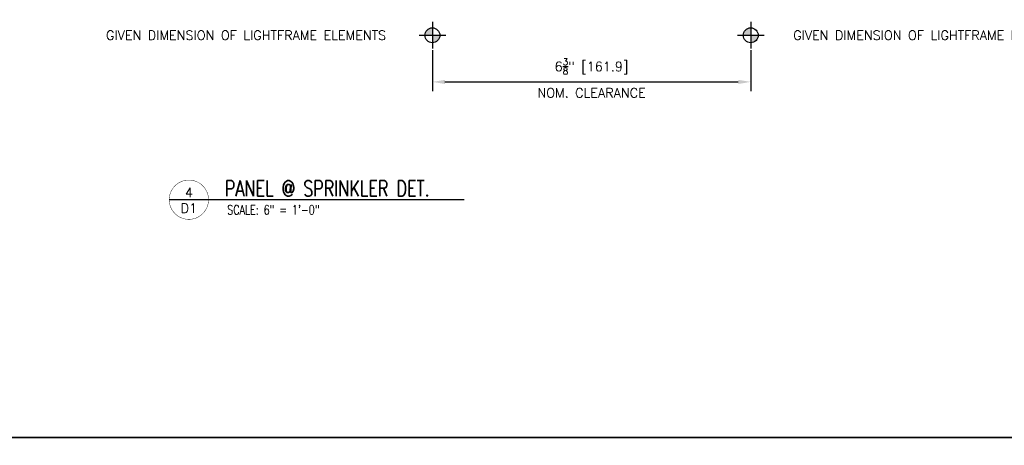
# Model space of a CAD drawing. Header units: inches. Extents: x 0 to 70.2, y -46 to 53.5.
# Tile 11 of 45: x 16.5 to 36.2, y -0.2 to 8.4. Entities that reach past the tile are written whole.
import ezdxf
from ezdxf import colors
from ezdxf.entities.mleader import LeaderData, LeaderLine
from ezdxf.enums import TextEntityAlignment as Align
from ezdxf.math import Vec2, Vec3

# ---------------------------------------------------------------- set-up
doc = ezdxf.new("R2010")
doc.units = ezdxf.units.IN
doc.header["$MEASUREMENT"] = 0
doc.set_wipeout_variables(frame=1)
doc.linetypes.add('CENTER', pattern=[2, 1.25, -0.25, 0.25, -0.25])
for name, color, linetype in [('1-DIM', 4, 'Continuous'), ('1-TEXT', 2, 'Continuous'), ('1-TITLE', 4, 'Continuous')]:
    doc.layers.add(name, color=color, linetype=linetype)
doc.layers.add('1-VIEWPORT', color=3, linetype='Continuous', plot=False)
doc.styles.add('TEXT', font='romans.shx')
doc.dimstyles.new('DIM 6-12', dxfattribs={"dimscale": 2, "dimtxt": 0.09375, "dimasz": 0.125, "dimexe": 0.09375, "dimexo": 0.09375, "dimgap": 0.0625, "dimtad": 1, "dimdec": 5, "dimzin": 3, "dimdsep": 46, "dimlunit": 5, "dimtxsty": 'TEXT', "dimblk": 'OBLIQUE', "dimcen": 0.09375, "dimdle": 0.09375, "dimclrd": 256, "dimclre": 4, "dimclrt": 2, "dimadec": 0, "dimazin": 0, "dimtfac": 1, "dimtdec": 5, "dimtmove": 0, "dimatfit": 3, "dimfxl": 0, "dimtolj": 1, "dimtzin": 0, "dimlwd": -1, "dimlwe": -1, "dimarcsym": 0})

# ---------------------------------------------------------------- blocks, each defined once
blk = doc.blocks.new('*D49')
at = {"layer": '1-DIM', "color": 4, "transparency": 16777216}
for p, q in [((24.778, 7.757), (24.778, 6.935)), ((31.153, 7.757), (31.153, 6.935))]:
    blk.add_line(p, q, dxfattribs=at)
at = {"layer": '1-DIM', "transparency": 16777216}
blk.add_line((25.028, 7.123), (30.903, 7.123), dxfattribs=at)
for points in [[(25.028, 7.164), (25.028, 7.081), (24.778, 7.123)], [(30.903, 7.164), (30.903, 7.081), (31.153, 7.123)]]:
    blk.add_solid(points, dxfattribs=at)
at = {"layer": 'Defpoints', "color": 0, "transparency": 16777216}
for p in [(24.778, 7.945), (31.153, 7.945), (31.153, 7.123)]:
    blk.add_point(p, dxfattribs=at)
at = {"layer": '1-DIM', "color": 2, "transparency": 16777216, "insert": (27.965, 7.432), "char_height": 0.1875, "attachment_point": 5, "style": 'TEXT', "bg_fill": 3, "box_fill_scale": 1.25, "bg_fill_color": 256, "bg_fill_true_color": 13158600, "bg_fill_transparency": 0}
blk.add_mtext('\\A1;6{\\H0.7x;\\S3/8;}" [161.9] ', dxfattribs=at)
at = {"layer": '1-DIM', "color": 2, "transparency": 16777216, "insert": (27.965, 6.904), "char_height": 0.1875, "attachment_point": 5, "style": 'TEXT', "bg_fill": 3, "box_fill_scale": 1.25, "bg_fill_color": 256, "bg_fill_true_color": 13158600, "bg_fill_transparency": 0}
blk.add_mtext('\\A1;NOM. CLEARANCE', dxfattribs=at)
blk = doc.blocks.new('*U17')
at = {"layer": '1-TEXT', "style": 'TEXT'}
for tag, p in [('ELEV.', (0.861, 0.143)), ('AFF', (0.861, -0.139))]:
    blk.add_attdef(tag, text='', height=0.188, dxfattribs=at).set_placement(p, align=Align.MIDDLE_CENTER)
blk.add_wipeout([(0, 0.149), (-0.037, 0.144), (-0.072, 0.13), (-0.102, 0.108), (-0.126, 0.08), (-0.142, 0.046), (-0.149, 0.009), (-0.146, -0.028), (-0.135, -0.063), (-0.115, -0.095), (-0.087, -0.12), (-0.055, -0.138), (-0.019, -0.148), (0.019, -0.148), (0.055, -0.138), (0.087, -0.12), (0.115, -0.095), (0.135, -0.063), (0.146, -0.028), (0.149, 0.009), (0.142, 0.046), (0.126, 0.08), (0.102, 0.108), (0.072, 0.13), (0.037, 0.144)])
at = {"layer": '1-DIM'}
h = blk.add_hatch(color=256, dxfattribs=at)
h.paths.add_polyline_path([(0, 0.149, 0.414214), (-0.149, 0), (0, 0)])
h.paths.add_polyline_path([(0.149, 0), (0, 0), (0, -0.149, 0.414214)])
for p, q in [((0, 0.266), (0, -0.266)), ((-0.266, 0), (0.266, 0))]:
    blk.add_line(p, q, dxfattribs=at)
at = {"layer": '1-DIM', "linetype": 'CENTER'}
blk.add_lwpolyline([(0.149, 0), (0.227, 0)], dxfattribs=at)
at = {"layer": '1-DIM'}
blk.add_circle((0, 0), 0.149, dxfattribs=at)
blk = doc.blocks.new('*U54')
at = {"layer": '1-TITLE', "const_width": 0.00651}
blk.add_lwpolyline([(0, 0, 1), (0.628, 0, 0.414214), (0.314, 0.314, 0.414214), (0, 0, 2.926408)], format="xyb", dxfattribs=at)
at = {"layer": '1-TITLE', "const_width": 0.02}
blk.add_lwpolyline([(0, 0), (4.71, 0)], dxfattribs=at)
at = {"layer": '1-TEXT', "style": 'TEXT'}
for tag, p in [('DETAIL#', (0.301, 0.094)), ('SHEET#', (0.306, -0.207))]:
    blk.add_attdef(tag, text='', height=0.125, dxfattribs=at).set_placement(p, align=Align.CENTER)
at = {"layer": '1-TEXT', "color": 2, "style": 'TEXT'}
blk.add_attdef('VIEWNAME', (0.89, 0.061), '', height=0.25, dxfattribs=at)
at = {"layer": '1-TEXT', "style": 'TEXT'}
for tag, p in [('NOTE1', (0.926, -0.281)), ('NOTE2', (0.926, -0.463)), ('NOTE3', (0.926, -0.655)), ('NOTE4', (0.926, -0.832))]:
    blk.add_attdef(tag, p, '', height=0.125, dxfattribs=at)

msp = doc.modelspace()

# ---------------------------------------------------------------- linework, layer by layer
at = {"layer": '1-VIEWPORT'}
for points in [[(11, 46), (70.242809, 46), (70.242809, 0), (11, 0)], [(11, 0), (70.242809, 0), (70.242809, -46), (11, -46)]]:
    msp.add_lwpolyline(points, close=True, dxfattribs=at)

# ---------------------------------------------------------------- block references
at = {"layer": '1-TITLE'}
ref = msp.add_blockref('*U54', (19.50733, 4.761997), dxfattribs=dict(at, xscale=1.254172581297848, yscale=1.254172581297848, zscale=1.254172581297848))
ref.add_attrib('VIEWNAME', 'PANEL @ SPRINKLER DET.', (20.623672, 4.831157), dxfattribs={"color": 2, "height": 0.31249502, "style": 'TEXT', "width": 0.75})
ref.add_attrib('DETAIL#', '4', dxfattribs={"color": 2, "height": 0.1875, "style": 'TEXT'}).set_placement((19.90142, 4.905765), align=Align.MIDDLE_CENTER)
ref.add_attrib('SHEET#', 'D1', dxfattribs={"color": 2, "height": 0.1875, "style": 'TEXT'}).set_placement((19.90142, 4.592212), align=Align.MIDDLE_CENTER)
ref.add_attrib('NOTE1', 'SCALE: 6" = 1\'-0"', dxfattribs={"color": 2, "height": 0.1875, "style": 'TEXT', "width": 0.75}).set_placement((20.668869, 4.410004), align=Align.BOTTOM_LEFT)

# ---------------------------------------------------------------- leaders
at = {"layer": '1-TEXT'}
ml = msp.add_multileader_mtext('Standard', dxfattribs=at)
ml.set_content('{\\Farchd|c0;\\W1;\\C3;INSTALLING CONTRACTOR TO COORDINATE AND TO PROVIDE FIELD DIMENSIONS OF FRAME}', color=256, style='TEXT')
ml.set_leader_properties(color=4, linetype='ByLayer', lineweight=-1)
ml.build(insert=Vec2(0, 0))
ml.multileader.update_dxf_attribs({"dogleg_length": 0.36, "arrow_head_size": 0.25})
ctx = ml.context
ctx.base_point, ctx.char_height, ctx.arrow_head_size, ctx.landing_gap_size, ctx.plane_origin = Vec3(18.948901, 39.369874), 0.18, 0.25, 0.09, Vec3(15.671487, 38.173836)
ctx.text_align_type = 1
notes = []
notes.append((ctx, [(0, (0, 0, 0), (0, 0), (1, 0), 1, [])]))
ctx.mtext.insert, ctx.mtext.width, ctx.mtext.alignment, ctx.mtext.flow_direction = Vec3(21.113187, 39.459874), 4.21171799, 2, 5
ml = msp.add_multileader_mtext('Standard', dxfattribs=at)
ml.set_content('{\\Farchd|c0;\\W1;\\C3;INSTALLING CONTRACTOR TO COORDINATE AND TO PROVIDE FIELD DIMENSIONS OF FRAME}', color=256, style='TEXT')
ml.set_leader_properties(color=4, linetype='ByLayer', lineweight=-1)
ml.build(insert=Vec2(0, 0))
ml.multileader.update_dxf_attribs({"dogleg_length": 0.36, "arrow_head_size": 0.25})
ctx = ml.context
ctx.base_point, ctx.char_height, ctx.arrow_head_size, ctx.landing_gap_size, ctx.plane_origin = Vec3(55.14228, 38.123152), 0.18, 0.25, 0.09, Vec3(51.864865, 36.927114)
ctx.text_align_type = 1
notes.append((ctx, [(0, (0, 0, 0), (0, 0), (1, 0), 1, [])]))
ctx.mtext.insert, ctx.mtext.width, ctx.mtext.alignment, ctx.mtext.flow_direction = Vec3(57.306565, 38.213152), 4.21171799, 2, 5
ml = msp.add_multileader_mtext('Standard', dxfattribs=at)
ml.set_content('{\\Farchd|c0;\\W1;\\C3;INSTALLING CONTRACTOR TO COORDINATE AND TO PROVIDE FIELD DIMENSIONS OF FRAME}', color=256, style='TEXT')
ml.set_leader_properties(color=4, linetype='ByLayer', lineweight=-1)
ml.build(insert=Vec2(0, 0))
ml.multileader.update_dxf_attribs({"dogleg_length": 0.36, "arrow_head_size": 0.25})
ctx = ml.context
ctx.base_point, ctx.char_height, ctx.arrow_head_size, ctx.landing_gap_size, ctx.plane_origin = Vec3(38.872366, 35.203403), 0.18, 0.25, 0.09, Vec3(35.594952, 34.007365)
ctx.text_align_type = 1
notes.append((ctx, [(0, (0, 0, 0), (0, 0), (1, 0), 1, [])]))
ctx.mtext.insert, ctx.mtext.width, ctx.mtext.alignment, ctx.mtext.flow_direction = Vec3(41.036652, 35.293403), 4.21171799, 2, 5
ml = msp.add_multileader_mtext('Standard', dxfattribs=at)
ml.set_content('{\\Farchd|c0;\\W1;\\C3;TOLERANCES LIGHTFRAME ELEMENTS:+0"/-1/16" FOR EACH 7\'\\PTOLERANCES RECESS: +1/16"/-0"\\P\\PALL DIMENSIONS ARE GIVEN IN INCHES, U.N.O\\P\\PDRAWINGS REFERENCE:\\P\\pxi-3,l3,t3;{\\fSymbol|b0|i0|c2|p18;·^I}OVERVIEW OF LIGHTFRAME ELEMENTS \\P{\\fSymbol|b0|i0|c2|p18;·^I}RECESS IN PERIMETER\\P{\\fSymbol|b0|i0|c2|p18;·^I}LIGHTFRAME ELEMENTS, INFORMATION FOR FABRICATION \\P\\pi0,l0,tz;\\PPERIMETER IS NOT SCOPE OF DECOUSTICS}', color=256, style='TEXT')
ml.set_leader_properties(color=4, linetype='ByLayer', lineweight=-1)
ml.build(insert=Vec2(0, 0))
ml.multileader.update_dxf_attribs({"dogleg_length": 0.36, "arrow_head_size": 0.25})
ctx = ml.context
ctx.base_point, ctx.char_height, ctx.arrow_head_size, ctx.landing_gap_size, ctx.plane_origin = Vec3(13.139325, -6.638935), 0.18, 0.25, 0.09, Vec3(13.413986, -4.586014)
notes.append((ctx, [(0, (0, 0, 0), (0, 0), (1, 0), 1, [])]))
ctx.mtext.insert, ctx.mtext.width, ctx.mtext.flow_direction = Vec3(13.229325, -6.548935), 7.13204162, 5
for ctx, leaders in notes:
    for number, flags, end, landing, length, lines in leaders:
        leader = LeaderData()
        leader.index, (leader.has_last_leader_line, leader.has_dogleg_vector, leader.attachment_direction) = number, flags
        leader.last_leader_point, leader.dogleg_vector, leader.dogleg_length = Vec3(end), Vec3(landing), length
        for number, points, colour, breaks in lines:
            line = LeaderLine()
            line.index, line.vertices, line.color, line.breaks = number, Vec3.list(points), colors.encode_raw_color(colour), breaks
            leader.lines.append(line)
        ctx.leaders.append(leader)

# ---------------------------------------------------------------- next in the draw order: dimensions: what is measured, and where the dimension line sits
at = {"layer": '1-DIM'}
dim = msp.add_linear_dim(base=(31.152607, 7.12251), p1=(24.777607, 7.944679), p2=(31.152607, 7.944679), text='6{\\H0.7x;\\S3/8;}" [161.9] \\XNOM. CLEARANCE', dimstyle='DIM 6-12', override={"dimpost": '"\\X', "dimsah": 1}, dxfattribs=at)
dim.commit()
dim.dimension.update_dxf_attribs({"geometry": '*D49', "text_midpoint": (27.965107, 7.12251)})

# ---------------------------------------------------------------- next in the draw order: leaders
at = {"layer": '1-TEXT'}
ml = msp.add_multileader_mtext('Standard', dxfattribs=at)
ml.set_content('{\\Farchd|c0;\\C3;INSTALLING CONTRACTOR TO COORDINATE AND TO PROVIDE FIELD DIMENSIONS OF CHANNELS}', color=256, style='TEXT')
ml.set_leader_properties(color=4, linetype='ByLayer', lineweight=-1)
ml.build(insert=Vec2(0, 0))
ml.multileader.update_dxf_attribs({"dogleg_length": 0.36, "arrow_head_size": 0.25})
ctx = ml.context
ctx.base_point, ctx.char_height, ctx.arrow_head_size, ctx.landing_gap_size, ctx.plane_origin = Vec3(28.669951, 18.112349), 0.18, 0.25, 0.09, Vec3(23.318251, 16.916311)
ctx.text_align_type = 1
notes = []
notes.append((ctx, [(0, (0, 0, 0), (0, 0), (1, 0), 1, [])]))
ctx.mtext.insert, ctx.mtext.width, ctx.mtext.alignment, ctx.mtext.flow_direction = Vec3(31.009951, 18.202349), 4.69636378, 2, 5
for ctx, leaders in notes:
    for number, flags, end, landing, length, lines in leaders:
        leader = LeaderData()
        leader.index, (leader.has_last_leader_line, leader.has_dogleg_vector, leader.attachment_direction) = number, flags
        leader.last_leader_point, leader.dogleg_vector, leader.dogleg_length = Vec3(end), Vec3(landing), length
        for number, points, colour, breaks in lines:
            line = LeaderLine()
            line.index, line.vertices, line.color, line.breaks = number, Vec3.list(points), colors.encode_raw_color(colour), breaks
            leader.lines.append(line)
        ctx.leaders.append(leader)

# ---------------------------------------------------------------- next in the draw order: block references
at = {"layer": '1-DIM'}
ref = msp.add_blockref('*U17', (24.777607, 8.057358), dxfattribs=at)
ref.add_attrib('ELEV.', 'GIVEN DIMENSION OF LIGHTFRAME ELEMENTS', dxfattribs={"height": 0.1875, "style": 'TEXT'}).set_placement((21.046784, 8.057358), align=Align.MIDDLE_CENTER)
ref = msp.add_blockref('*U17', (31.152607, 8.057358), dxfattribs=at)
ref.add_attrib('ELEV.', 'GIVEN DIMENSION OF LIGHTFRAME ELEMENTS', dxfattribs={"height": 0.1875, "style": 'TEXT'}).set_placement((34.807232, 8.057358), align=Align.MIDDLE_CENTER)

# ---------------------------------------------------------------- next in the draw order: leaders
at = {"layer": '1-TEXT'}
ml = msp.add_multileader_mtext('Standard', dxfattribs=at)
ml.set_content('{\\Farchd|c0;\\C3;INSTALLING CONTRACTOR TO COORDINATE AND TO PROVIDE FIELD DIMENSIONS OF CHANNELS}', color=256, style='TEXT')
ml.set_leader_properties(color=4, linetype='ByLayer', lineweight=-1)
ml.build(insert=Vec2(0, 0))
ml.multileader.update_dxf_attribs({"dogleg_length": 0.36, "arrow_head_size": 0.25})
ctx = ml.context
ctx.base_point, ctx.char_height, ctx.arrow_head_size, ctx.landing_gap_size, ctx.plane_origin = Vec3(48.905378, 19.635724), 0.18, 0.25, 0.09, Vec3(43.553678, 18.439686)
ctx.text_align_type = 1
notes = []
notes.append((ctx, [(0, (0, 0, 0), (0, 0), (1, 0), 1, [])]))
ctx.mtext.insert, ctx.mtext.width, ctx.mtext.alignment, ctx.mtext.flow_direction = Vec3(51.245378, 19.725724), 4.69636378, 2, 5
for ctx, leaders in notes:
    for number, flags, end, landing, length, lines in leaders:
        leader = LeaderData()
        leader.index, (leader.has_last_leader_line, leader.has_dogleg_vector, leader.attachment_direction) = number, flags
        leader.last_leader_point, leader.dogleg_vector, leader.dogleg_length = Vec3(end), Vec3(landing), length
        for number, points, colour, breaks in lines:
            line = LeaderLine()
            line.index, line.vertices, line.color, line.breaks = number, Vec3.list(points), colors.encode_raw_color(colour), breaks
            leader.lines.append(line)
        ctx.leaders.append(leader)

doc.saveas('drawing.dxf')
